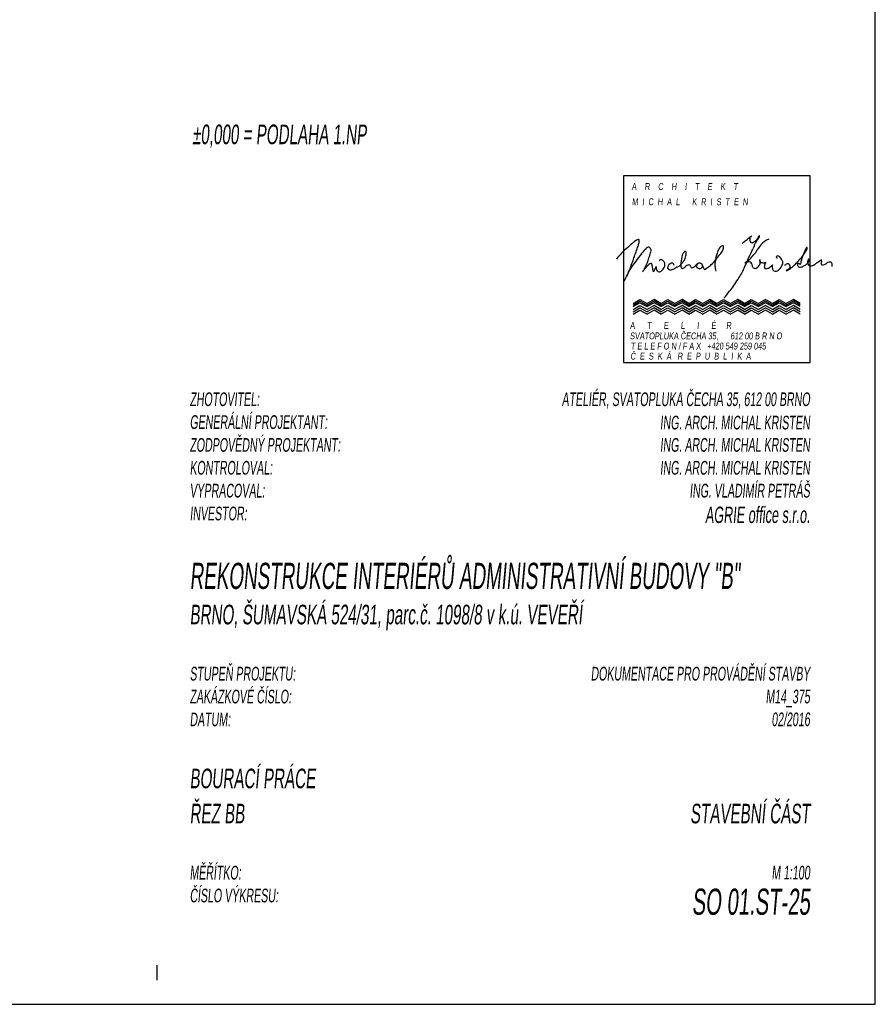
# Model space of a CAD drawing. Header units: millimetres. Extents: x 22267 to 193155, y 329430 to 541733.
# Tile 9 of 89: x 63111 to 76215, y 329430 to 344509. Entities that reach past the tile are written whole.
import ezdxf
from ezdxf.enums import TextEntityAlignment as Align

# ---------------------------------------------------------------- set-up
doc = ezdxf.new("R2010")
doc.units = ezdxf.units.MM
doc.layers.add('LEGENDA', color=7, linetype='Continuous')
doc.layers.add('LEGENDA_RAMEČEK', color=7, linetype='Continuous')
doc.styles.add('CS_SIMPL', font='CS_SIMPL.shx', dxfattribs={"width": 0.58, "oblique": 5})

# ---------------------------------------------------------------- blocks, each defined once
blk = doc.blocks.new('PODPIS MICHAL_BARVA')
at = {"color": 5}
for p, q in [((-34.59, 17.65), (-35.04, 16.63)), ((-35, 16.74), (-35.64, 15.46)), ((-35.04, 16.63), (-35, 16.74))]:
    blk.add_line(p, q, dxfattribs=at)
for centre, radius, start, end in [((-24.18, 10.67), 15.61, 128.3239, 133.4046), ((23.65, -53.42), 95.57, 126.5689, 126.9907), ((-32.72, 22.63), 0.91, 102.6063, 128.5395), ((-32.84, 23.37), 0.165, 14.0308, 118.0644), ((-37.07, 23.92), 4.46, 338.34, 347.4596), ((-33.92, 23.26), 1.24, 345.8196, 6.9738), ((-15, 25.78), 3.57, 303.8153, 308.9811), ((-21.63, 36.37), 16.04, 303.5695, 306.8144), ((-7.68, 18.33), 6.77, 121.9528, 129.8783), ((-9.89, 23.56), 1.65, 168.942, 188.6699), ((-11.06, 23.34), 0.467, 183.2873, 237.0191), ((-11.1, 23.75), 0.426, 112.1276, 163.0503), ((-11.12, 23.28), 0.383, 239.8284, 309.4381), ((-11.26, 24.11), 0.0368, 267.4394, 103.0578), ((-2.3, 18.82), 9.1, 150.3407, 161.4466), ((-11.94, 25.38), 2.62, 293.9718, 307.1628), ((-11.47, 24.96), 2, 303.7352, 329.1312), ((-161.14, 105.29), 171.74, 331.4931, 331.7743), ((-9.46, 23.91), 0.387, 129.9342, 156.2999), ((-10.37, 24.31), 0.727, 328.2682, 350.9737), ((-9.68, 24.19), 0.0319, 8.5882, 148.8024), ((-6.34, 19.98), 3.94, 113.101, 140.8621), ((-4.08, -8.47), 43.43, 137.5637, 139.4368), ((-27.85, 13.41), 11.12, 129.3369, 138.127), ((-82.15, 38.44), 51.82, 339.1682, 341.818), ((-19.25, 9.89), 16.98, 140.1403, 146.8725), ((-22.95, 12.89), 12.23, 133.6316, 139.8127), ((-30.84, 21.4), 0.65, 83.9914, 148.2808), ((-31.51, 20.97), 1.3, 39.8629, 55.3693), ((-37.27, 22.64), 6.95, 339.8405, 347.8898), ((-31.24, 21.46), 0.813, 340.621, 25.6263), ((-20.52, 18.74), 4.3, 148.5998, 155.9085), ((-23.04, 20.22), 1.38, 134.2133, 146.6968), ((-23.91, 21.05), 0.183, 51.2421, 120.8713), ((-25.75, 20.8), 2.03, 341.6053, 4.7189), ((-24.06, 20.99), 0.34, 357.7456, 38.0277), ((-11.65, 18.82), 6.49, 159.1687, 166.8519), ((-14.31, 19.84), 3.64, 147.7224, 159.2795), ((-15.42, 20.33), 2.45, 132.299, 143.5008), ((-20.08, 23.1), 3.76, 318.5401, 334.0586), ((-16.56, 21.67), 0.691, 106.9011, 136.9161), ((-16.75, 22.16), 0.175, 353.4914, 93.5209), ((-18.66, 22.26), 2.12, 337.6522, 348.2345), ((-18.63, 22.05), 2.05, 353.8305, 2.4724), ((-47.27, 38.08), 39.85, 333.0081, 335.7502), ((-15.62, 24.7), 6.37, 320.1153, 330.0334), ((-4.42, 17.98), 6.7, 137.9546, 148.0536), ((-6.09, 24.05), 5.97, 319.3267, 329.1186), ((-10.16, 23.97), 9.52, 337.6278, 342.8179), ((5.26, 18.78), 6.76, 154.9369, 159.4331), ((-8.44, 25.79), 8.89, 327.2409, 331.7571), ((0.91, 20.7), 2.01, 141.1726, 151.8299), ((-0.59, 21.91), 0.0749, 41.3946, 143.3703), ((-1.43, 21.94), 0.895, 336.6308, 1.1564), ((15.13, 0.75), 52.51, 158.4803, 161.2278), ((-24.55, 11.49), 11.78, 139.2868, 147.6963), ((65.72, -24.63), 106.29, 155.6197, 156.1205), ((-77.24, 35.58), 48.96, 340.5059, 341.7476), ((-29.97, 17.66), 1.37, 110.4552, 129.4384), ((-30.41, 18.8), 0.15, 9.2387, 104.5894), ((-28.6, 19.5), 0.189, 102.216, 199.8217), ((-28.83, 18.51), 1.19, 59.5601, 80.52), ((-28.65, 18.78), 0.861, 359.9367, 61.1504), ((-25.54, 17.49), 1.88, 132.0357, 144.2734), ((-26.43, 18.43), 0.578, 88.0315, 128.6844), ((-26.39, 18.71), 0.306, 35.0404, 94.9467), ((-26.44, 18.59), 0.416, 350.753, 43.6214), ((-25.9, 19.68), 1.54, 293.8971, 327.7627), ((-22.32, 18.73), 2.41, 171.1083, 194.677), ((-17.79, 18.56), 6.93, 163.8176, 175.5591), ((-30.61, 24.24), 8.07, 318.1464, 323.1846), ((-25.92, 20.64), 2.15, 325.098, 347.2566), ((-20.78, 17.74), 1.38, 118.2751, 143.7161), ((-21.18, 18.37), 0.594, 120.3136, 163.6363), ((-21.12, 18.41), 0.59, 65.0353, 126.9026), ((-21.15, 18.27), 0.734, 67.6997, 112.3003), ((-21.28, 18.25), 0.812, 42.4441, 59.9798), ((-21.16, 18.4), 0.623, 35.4292, 62.6442), ((-20.69, 21.32), 3.14, 304.6058, 328.7454), ((-14.89, 18.65), 3.31, 175.5397, 185.4572), ((-15.95, 18.86), 2.25, 163.2728, 178.8708), ((98.13, 0.82), 117.72, 170.4744, 170.8641), ((-36.35, 34.95), 23.87, 320.249, 323.0843), ((-2295.49, 981.03), 2477.7, 337.12806, 337.17777), ((-38.14, 52.16), 41.94, 307.6843, 309.3743), ((-11.9, 18.32), 0.883, 100.274, 133.2601), ((-11.46, 16.06), 3.19, 93.0638, 100.8679), ((-11.63, 18.81), 0.439, 35.7237, 89.0794), ((-22.77, 30.81), 15.77, 315.391, 319.7235), ((-11.77, 18.61), 0.672, 5.2121, 42.172), ((-11.5, 19.64), 2.09, 326.0291, 342.073), ((-9.29, 19.46), 0.368, 157.3291, 189.7105), ((-9.32, 19.44), 0.338, 188.3256, 248.3458), ((-9.58, 19.54), 0.0784, 30.5945, 128.3662), ((-10.89, 19.29), 1.4, 348.093, 11.907), ((-8.89, 21.05), 1.99, 253.9093, 276.1262), ((-6.23, 17.95), 2.55, 151.2595, 170.4842), ((-8.72, 19.42), 0.356, 276.8813, 316.2271), ((-6.23, 20.14), 0.237, 102.216, 199.8217), ((-6.2, 20.2), 0.282, 209.3289, 254.7151), ((-6.52, 18.9), 1.49, 59.5601, 80.52), ((-6.18, 19.83), 0.137, 104.6766, 132.9421), ((-8.15, 18.14), 3.14, 20.4964, 40.5906), ((-5.81, 19.04), 0.637, 334.8437, 18.3162), ((-4.24, 18.45), 0.412, 47.4574, 107.4966), ((-7.07, 23.38), 6.26, 311.2389, 319.2841), ((-2.2, 18.71), 0.216, 112.4445, 168.3075), ((-37.96, 51.71), 48.17, 317.7105, 319.0788), ((-2.15, 18.66), 0.277, 72.7524, 118.6634), ((-2.24, 18.61), 0.363, 5.2687, 61.3027), ((2.33, 18.05), 4.25, 159.588, 171.9294), ((-7.61, 22.17), 6.51, 336.0746, 343.7166), ((-2, 20.38), 2.08, 309.7837, 324.0074), ((0.44, 19.15), 0.91, 161.8051, 182.3731), ((0.51, 19.2), 0.979, 185.1548, 213.7424), ((0.57, 19.26), 1.01, 157.3869, 170.0781), ((-0.22, 19.6), 0.143, 83.6382, 162.1474), ((-1.14, 19.74), 1.01, 324.9453, 344.3414), ((-0.32, 19.59), 0.195, 321.3763, 53.427), ((-1.15, 22.08), 3.91, 298.0857, 307.9028), ((-4.99, 28.63), 11.48, 302.9299, 306.2449), ((-0.28, 22.29), 3.58, 305.4433, 311.8498), ((2.15, 19.57), 0.0637, 14.8338, 125.2175), ((2.76, 18.96), 0.631, 166.4823, 193.5177), ((7, 18.33), 4.92, 167.0815, 170.9013), ((1.64, 19.51), 0.578, 352.4428, 7.5572), ((1.5, 21.57), 3.1, 293.9605, 304.5388), ((3.77, 18.23), 0.937, 97.9117, 123.0914), ((3.77, 18.19), 0.979, 78.9464, 97.8729), ((3.9, 18.81), 0.347, 29.7432, 80.0141), ((3.55, 18.7), 0.711, 357.5037, 23.8218), ((459.86, -211.29), 544.86, 155.138, 155.291), ((-39.97, 22.56), 9.5, 326.605, 329.8061), ((-24.81, 12.94), 8.47, 145.0682, 148.7177), ((-33.57, 19.04), 2.2, 325.2067, 342.9672), ((-45.45, 30.97), 19.01, 316.1104, 318.1836), ((-27.7, 15.01), 4.86, 130.2094, 137.4947), ((-34.83, 18.42), 4.59, 0.6362, 5.0251), ((-18.73, 19.8), 11.59, 186.5836, 191.4566), ((-29.94, 17.59), 0.174, 209.8479, 274.0982), ((-27.27, 16.44), 2.83, 143.2444, 159.9231), ((-30.42, 18.58), 0.989, 333.0623, 345.6498), ((-28.08, 18.25), 1.38, 176.2672, 200.1351), ((-28.77, 17.88), 0.616, 190.1519, 230.7005), ((-28.87, 17.95), 0.616, 241.9659, 282.9935), ((-28.93, 18.12), 0.802, 284.3995, 317.6243), ((-30.47, 19.54), 2.89, 317.3779, 336.8859), ((-28.27, 18.62), 0.509, 334.8437, 18.3162), ((-26.83, 18.17), 0.44, 156.6477, 218.064), ((-25.85, 17.54), 1.6, 139.4086, 150.1306), ((-26.77, 18.31), 0.587, 225.383, 263.4338), ((-26.67, 18.51), 0.795, 258.2009, 292.6111), ((-29, 24.97), 7.66, 290.0778, 292.845), ((-26.91, 19.81), 2.09, 295.1452, 305.6532), ((-24.35, 15.38), 3.03, 107.7865, 116.1436), ((-24.39, 18.33), 0.338, 220.5262, 313.9064), ((-26.01, 21.04), 3.48, 302.1019, 310.4574), ((-21.46, 15), 4.09, 117.8197, 124.0838), ((-23.2, 18.39), 0.287, 51.2553, 125.6214), ((-23.38, 18.15), 0.589, 13.8851, 52.0267), ((-22.49, 18.43), 0.356, 203.9813, 247.3645), ((-22.9, 19.42), 1.35, 281.9219, 298.9569), ((-22.7, 19.14), 1, 296.6665, 324.1218), ((-21.32, 18.46), 0.434, 169.3029, 220.9589), ((-21.13, 18.72), 0.753, 226.2346, 269.3579), ((-21.09, 18.54), 0.578, 265.0485, 331.2121), ((-21.02, 18.49), 0.459, 8.2026, 41.5905), ((-21.26, 18.28), 0.77, 10.3409, 37.9101), ((-21.12, 18.43), 0.565, 343.1519, 13.0527), ((-19.37, 18.56), 1.14, 186.7617, 205.2992), ((-18.9, 18.93), 1.73, 209.8043, 219.4058), ((-20.11, 17.95), 0.174, 224.5292, 311.5227), ((-18.24, 15.86), 2.64, 121.6642, 131.8479), ((-23.7, 23.51), 6.77, 307.0058, 315.094), ((-50.86, 8.5), 34.12, 15.2634, 16.7503), ((-27.88, 25.22), 16.9, 326.6046, 334.7842), ((-10.13, 18.73), 0.978, 183.0987, 218.2145), ((-10.43, 18.6), 0.671, 225.9893, 262.2191), ((-10.56, 18.53), 0.592, 273.4701, 317.8295), ((-11.68, 20.08), 2.49, 308.7935, 320.0447), ((-8.25, 18.28), 0.505, 170.4842, 215.2776), ((-8.37, 18.38), 0.486, 233.5573, 294.1019), ((-9.14, 20.22), 2.48, 292.9459, 303.5475), ((-8.83, 19.85), 2, 301.9624, 324.3819), ((-5.54, 18.33), 1.69, 167.9437, 192.0563), ((-6.44, 18.12), 0.771, 190.1519, 230.7005), ((-6.57, 18.2), 0.77, 241.9659, 282.9935), ((-6.64, 18.42), 1, 284.3995, 317.6243), ((-8.56, 20.19), 3.61, 317.3779, 336.8859), ((-4.17, 17.99), 0.875, 127.9066, 147.0454), ((-4.39, 18.45), 0.392, 86.6558, 144.0155), ((-4.46, 17.6), 0.0778, 158.2468, 250.3271), ((-4.34, 17.52), 0.22, 101.2996, 150.4624), ((-4.93, 18.66), 1.22, 291.2361, 329.2309), ((-4.61, 19.32), 1.61, 277.8759, 312.2558), ((-4.25, 18.4), 0.454, 2.0903, 49.8157), ((-4.16, 18.29), 0.377, 316.8152, 19.5309), ((-10.05, 25.77), 10.04, 310.4881, 315.0059), ((-2, 18.7), 0.411, 172.5124, 210.5674), ((-1.98, 18.68), 0.421, 207.7238, 241.8529), ((-1.9, 18.61), 0.412, 226.8578, 284.4565), ((-2.09, 19.77), 1.58, 280.501, 303.5069), ((-3.19, 22.33), 4.35, 297.0122, 305.4003), ((0.09, 19.01), 0.532, 222.7556, 271.332), ((0.15, 19.54), 1.06, 267.0114, 300.39), ((2.34, 18.84), 0.197, 188.5931, 254.701), ((2.42, 19.24), 0.605, 257.3334, 303.7177), ((2.68, 18.54), 1.59, 353.2699, 4.3929), ((-10.03, 2.91), 28.52, 151.6163, 153.8948), ((-65.61, 50.42), 62.27, 324.9842, 326.3483), ((-29.41, 23.86), 17.36, 318.0656, 323.869), ((-22.03, 19.26), 8.71, 319.677, 328.3923)]:
    blk.add_arc(centre, radius, start, end, dxfattribs=at)
blk = doc.blocks.new('LOGO')
at = {"layer": 'LEGENDA_RAMEČEK', "color": 91, "linetype": 'Continuous', "ltscale": 13.988571}
for p, q in [((0, 28.57), (-28.56, 28.57)), ((-28.56, 28.57), (-28.56, 0)), ((0, 0), (0, 28.57)), ((-28.56, 0), (0, 0))]:
    blk.add_line(p, q, dxfattribs=at)
at = {"layer": 'LEGENDA_RAMEČEK', "color": 221, "linetype": 'Continuous', "ltscale": 10.68944}
for p, q in [((-27.09, 9.01), (-26.05, 9.61)), ((-27.09, 8.77), (-26.05, 9.37)), ((-27.09, 8.53), (-26.05, 9.13)), ((-26.05, 9.61), (-24.96, 9.01)), ((-26.05, 9.37), (-24.96, 8.77)), ((-26.05, 9.13), (-24.96, 8.53)), ((-23.87, 9.61), (-24.96, 9.01)), ((-23.87, 9.37), (-24.96, 8.77)), ((-23.87, 9.13), (-24.96, 8.53)), ((-22.83, 9.01), (-23.87, 9.61)), ((-22.83, 8.77), (-23.87, 9.37)), ((-22.83, 8.53), (-23.87, 9.13)), ((-22.83, 9.01), (-21.79, 9.61)), ((-22.83, 8.77), (-21.79, 9.37)), ((-22.83, 8.53), (-21.79, 9.13)), ((-21.79, 9.61), (-20.69, 9.01)), ((-21.79, 9.37), (-20.69, 8.77)), ((-21.79, 9.13), (-20.69, 8.53)), ((-19.6, 9.61), (-20.69, 9.01)), ((-19.6, 9.37), (-20.69, 8.77)), ((-19.6, 9.13), (-20.69, 8.53)), ((-18.56, 9.01), (-19.6, 9.61)), ((-18.56, 8.77), (-19.6, 9.37)), ((-18.56, 8.53), (-19.6, 9.13)), ((-18.56, 9.01), (-17.52, 9.61)), ((-18.56, 8.77), (-17.52, 9.37)), ((-18.56, 8.53), (-17.52, 9.13)), ((-17.52, 9.61), (-16.43, 9.01)), ((-17.52, 9.37), (-16.43, 8.77)), ((-17.52, 9.13), (-16.43, 8.53)), ((-15.34, 9.61), (-16.43, 9.01)), ((-15.34, 9.37), (-16.43, 8.77)), ((-15.34, 9.13), (-16.43, 8.53)), ((-14.3, 9.01), (-15.34, 9.61)), ((-14.3, 8.77), (-15.34, 9.37)), ((-14.3, 8.53), (-15.34, 9.13)), ((-14.3, 9.01), (-13.26, 9.61)), ((-14.3, 8.77), (-13.26, 9.37)), ((-14.3, 8.53), (-13.26, 9.13)), ((-13.26, 9.61), (-12.16, 9.01)), ((-13.26, 9.37), (-12.16, 8.77)), ((-13.26, 9.13), (-12.16, 8.53)), ((-11.07, 9.61), (-12.16, 9.01)), ((-11.07, 9.37), (-12.16, 8.77)), ((-11.07, 9.13), (-12.16, 8.53)), ((-10.03, 9.01), (-11.07, 9.61)), ((-10.03, 8.77), (-11.07, 9.37)), ((-10.03, 8.53), (-11.07, 9.13)), ((-10.03, 9.01), (-8.99, 9.61)), ((-10.03, 8.77), (-8.99, 9.37)), ((-10.03, 8.53), (-8.99, 9.13)), ((-8.99, 9.61), (-7.9, 9.01)), ((-8.99, 9.37), (-7.9, 8.77)), ((-8.99, 9.13), (-7.9, 8.53)), ((-6.81, 9.61), (-7.9, 9.01)), ((-6.81, 9.37), (-7.9, 8.77)), ((-6.81, 9.13), (-7.9, 8.53)), ((-5.77, 9.01), (-6.81, 9.61)), ((-5.77, 8.77), (-6.81, 9.37)), ((-5.77, 8.53), (-6.81, 9.13)), ((-5.77, 9.01), (-4.73, 9.61)), ((-5.77, 8.77), (-4.73, 9.37)), ((-5.77, 8.53), (-4.73, 9.13)), ((-4.73, 9.61), (-3.63, 9.01)), ((-4.73, 9.37), (-3.63, 8.77)), ((-4.73, 9.13), (-3.63, 8.53)), ((-2.54, 9.61), (-3.63, 9.01)), ((-2.54, 9.37), (-3.63, 8.77)), ((-2.54, 9.13), (-3.63, 8.53)), ((-1.5, 9.01), (-2.54, 9.61)), ((-1.5, 8.77), (-2.54, 9.37)), ((-1.5, 8.53), (-2.54, 9.13)), ((-27.09, 8.07), (-26.05, 8.68)), ((-27.09, 7.74), (-26.05, 8.34)), ((-27.09, 7.4), (-26.05, 8)), ((-26.05, 8.68), (-24.96, 8.07)), ((-26.05, 8.34), (-24.96, 7.74)), ((-26.05, 8), (-24.96, 7.4)), ((-23.87, 8.68), (-24.96, 8.07)), ((-23.87, 8.34), (-24.96, 7.74)), ((-23.87, 8), (-24.96, 7.4)), ((-22.83, 8.07), (-23.87, 8.68)), ((-22.83, 7.74), (-23.87, 8.34)), ((-22.83, 7.4), (-23.87, 8)), ((-22.83, 8.07), (-21.79, 8.68)), ((-22.83, 7.74), (-21.79, 8.34)), ((-22.83, 7.4), (-21.79, 8)), ((-21.79, 8.68), (-20.69, 8.07)), ((-21.79, 8.34), (-20.69, 7.74)), ((-21.79, 8), (-20.69, 7.4)), ((-19.6, 8.68), (-20.69, 8.07)), ((-19.6, 8.34), (-20.69, 7.74)), ((-19.6, 8), (-20.69, 7.4)), ((-18.56, 8.07), (-19.6, 8.68)), ((-18.56, 7.74), (-19.6, 8.34)), ((-18.56, 7.4), (-19.6, 8)), ((-18.56, 8.07), (-17.52, 8.68)), ((-18.56, 7.74), (-17.52, 8.34)), ((-18.56, 7.4), (-17.52, 8)), ((-17.52, 8.68), (-16.43, 8.07)), ((-17.52, 8.34), (-16.43, 7.74)), ((-17.52, 8), (-16.43, 7.4)), ((-15.34, 8.68), (-16.43, 8.07)), ((-15.34, 8.34), (-16.43, 7.74)), ((-15.34, 8), (-16.43, 7.4)), ((-14.3, 8.07), (-15.34, 8.68)), ((-14.3, 7.74), (-15.34, 8.34)), ((-14.3, 7.4), (-15.34, 8)), ((-14.3, 8.07), (-13.26, 8.68)), ((-14.3, 7.74), (-13.26, 8.34)), ((-14.3, 7.4), (-13.26, 8)), ((-13.26, 8.68), (-12.16, 8.07)), ((-13.26, 8.34), (-12.16, 7.74)), ((-13.26, 8), (-12.16, 7.4)), ((-11.07, 8.68), (-12.16, 8.07)), ((-11.07, 8.34), (-12.16, 7.74)), ((-11.07, 8), (-12.16, 7.4)), ((-10.03, 8.07), (-11.07, 8.68)), ((-10.03, 7.74), (-11.07, 8.34)), ((-10.03, 7.4), (-11.07, 8)), ((-10.03, 8.07), (-8.99, 8.68)), ((-10.03, 7.74), (-8.99, 8.34)), ((-10.03, 7.4), (-8.99, 8)), ((-8.99, 8.68), (-7.9, 8.07)), ((-8.99, 8.34), (-7.9, 7.74)), ((-8.99, 8), (-7.9, 7.4)), ((-6.81, 8.68), (-7.9, 8.07)), ((-6.81, 8.34), (-7.9, 7.74)), ((-6.81, 8), (-7.9, 7.4)), ((-5.77, 8.07), (-6.81, 8.68)), ((-5.77, 7.74), (-6.81, 8.34)), ((-5.77, 7.4), (-6.81, 8)), ((-5.77, 8.07), (-4.73, 8.68)), ((-5.77, 7.74), (-4.73, 8.34)), ((-5.77, 7.4), (-4.73, 8)), ((-4.73, 8.68), (-3.63, 8.07)), ((-4.73, 8.34), (-3.63, 7.74)), ((-4.73, 8), (-3.63, 7.4)), ((-2.54, 8.68), (-3.63, 8.07)), ((-2.54, 8.34), (-3.63, 7.74)), ((-2.54, 8), (-3.63, 7.4)), ((-1.5, 8.07), (-2.54, 8.68)), ((-1.5, 7.74), (-2.54, 8.34)), ((-1.5, 7.4), (-2.54, 8))]:
    blk.add_line(p, q, dxfattribs=at)
at = {"layer": 'LEGENDA_RAMEČEK', "xscale": 0.7999999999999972, "yscale": 0.7999999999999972, "zscale": 0.7999999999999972}
blk.add_blockref('PODPIS MICHAL_BARVA', (0, 0), dxfattribs=at)
at = {"layer": 'LEGENDA_RAMEČEK', "color": 221, "linetype": 'Continuous', "ltscale": 4.589426, "style": 'CS_SIMPL', "oblique": 5, "width": 0.666667}
for s, p in [('A    R    C    H    I    T    E    K    T', (-27.32, 26.4, 59.8)), ('M  I  C  H  A  L      K  R  I  S  T  E  N', (-27.27, 24.06, 59.8)), ('A      T      E      L      I      É     R', (-27.57, 5.12, 59.8)), ('SVATOPLUKA ČECHA 35,      612 00 B R N O', (-27.59, 3.52, 59.8)), ('T E L E F O N / F A X   +420 549 259 045', (-27.47, 1.96, 59.8)), ('Č  E  S  K  Á   R  E  P  U  B  L  I  K  A', (-27.51, 0.42, 59.8))]:
    blk.add_text(s, height=1.0491, dxfattribs=at).set_placement(p)
blk = doc.blocks.new('POPISKA 3b')
blk.add_line((-110, 0), (-110, 2.27))
blk.add_blockref('LOGO', (-10, 94.6))
at = {"layer": 'LEGENDA', "color": 91, "style": 'CS_SIMPL', "oblique": 5, "width": 0.58}
for s, p in [('ZHOTOVITEL:', (-105, 87.9)), ('GENERÁLNÍ PROJEKTANT:', (-105, 84.4)), ('ZODPOVĚDNÝ PROJEKTANT:', (-105, 80.9)), ('KONTROLOVAL:', (-105, 77.4)), ('VYPRACOVAL:', (-105, 73.9)), ('INVESTOR:', (-105, 70.4)), ('STUPEŇ PROJEKTU:', (-105, 45.87)), ('ZAKÁZKOVÉ ČÍSLO:', (-105, 42.37)), ('DATUM:', (-105, 38.87)), ('MĚŘÍTKO:', (-105, 15.4)), ('ČÍSLO VÝKRESU:', (-105, 11.9))]:
    blk.add_text(s, height=2.1, dxfattribs=at).set_placement(p)
at = {"layer": 'LEGENDA', "color": 161, "style": 'CS_SIMPL', "oblique": 5, "width": 0.58}
for tag, p in [('%%P0,000 = 248,570m, VÝŠKOVÝ SYSTÉM B.p.V.', (-104.61, 128.01)), ('BRNO, ULICE VEVEŘÍ, parc.č. 2829, 2830 a 2831 v k.ú. ŽABOVŘESKY', (-105, 54.48)), ('SO 02  ADMINISTRATIVNÍ OBJEKT', (-105, 29.38)), ('PŮDORYS 1.NP', (-105, 24))]:
    blk.add_attdef(tag, p, '', height=3, dxfattribs=at)
at = {"layer": 'LEGENDA', "color": 91, "style": 'CS_SIMPL', "oblique": 5, "width": 0.58}
for tag, p in [('ATELIÉR, SVATOPLUKA ČECHA 35, 612 00 BRNO', (-10, 87.9)), ('ING. ARCH. MICHAL KRISTEN', (-10, 84.32)), ('ING. ARCH. MICHAL KRISTEN', (-10, 80.9)), ('ING. ARCH. MICHAL KRISTEN', (-10, 77.4)), ('ING. ONDŘEJ HUB, ING. ARCH. GABRIELA BOHÁČKOVÁ, KAREL FRITSCHER', (-10, 73.9)), ('PROJEKT PRO STAVEBNÍ POVOLENÍ', (-10, 45.87)), ('M02_147', (-10, 42.37)), ('10/2003', (-10, 38.87)), ('M 1:100', (-10, 15.4))]:
    blk.add_attdef(tag, text='', height=2.1, dxfattribs=at).set_placement(p, align=Align.RIGHT)
at = {"layer": 'LEGENDA', "color": 161, "style": 'CS_SIMPL', "oblique": 5, "width": 0.58}
for tag, height, p in [('JRA, s.r.o.', 2.5, (-10, 70)), ('STAVEBNÍ ČÁST', 3, (-10, 24))]:
    blk.add_attdef(tag, text='', height=height, dxfattribs=at).set_placement(p, align=Align.RIGHT)
at = {"layer": 'LEGENDA', "color": 41, "style": 'CS_SIMPL', "oblique": 5, "width": 0.58}
blk.add_attdef('ADMINISTRATIVNI CENTRUM PALLADIUM', (-105, 59.9), '', height=4, dxfattribs=at)
blk.add_attdef('SO 02.ST-01', text='', height=4, dxfattribs=at).set_placement((-10, 10), align=Align.RIGHT)

msp = doc.modelspace()

# ---------------------------------------------------------------- linework, layer by layer
at = {"layer": 'LEGENDA'}
msp.add_lwpolyline([(24214.7, 329430.5), (76214.7, 329430.5), (76214.7, 418530.5), (24214.7, 418530.5)], close=True, dxfattribs=at)

# ---------------------------------------------------------------- block references
ref = msp.add_blockref('POPISKA 3b', (76214.7, 329801.6), dxfattribs=dict(at, xscale=100, yscale=100, zscale=100))
ref.add_attrib('ADMINISTRATIVNI CENTRUM PALLADIUM', 'REKONSTRUKCE INTERIÉRŮ ADMINISTRATIVNÍ BUDOVY "B"', (65714.7, 335791.4), dxfattribs={"color": 41, "height": 400, "style": 'CS_SIMPL', "oblique": 5, "width": 0.54})
ref.add_attrib('BRNO, ULICE VEVEŘÍ, parc.č. 2829, 2830 a 2831 v k.ú. ŽABOVŘESKY', 'BRNO, ŠUMAVSKÁ 524/31, parc.č. 1098/8 v k.ú. VEVEŘÍ', (65714.7, 335249.4), dxfattribs={"color": 161, "height": 300, "style": 'CS_SIMPL', "oblique": 5, "width": 0.58})
ref.add_attrib('ING. ONDŘEJ HUB, ING. ARCH. GABRIELA BOHÁČKOVÁ, KAREL FRITSCHER', 'ING. VLADIMÍR PETRÁŠ', dxfattribs={"color": 91, "height": 210, "style": 'CS_SIMPL', "oblique": 5, "width": 0.58}).set_placement((75214.7, 337191.4), align=Align.RIGHT)
ref.add_attrib('JRA, s.r.o.', 'AGRIE office s.r.o.', dxfattribs={"color": 161, "height": 250, "style": 'CS_SIMPL', "oblique": 5, "width": 0.58}).set_placement((75214.7, 336801.4), align=Align.RIGHT)
ref.add_attrib('ING. ARCH. MICHAL KRISTEN', 'ING. ARCH. MICHAL KRISTEN', dxfattribs={"color": 91, "height": 210, "style": 'CS_SIMPL', "oblique": 5, "width": 0.58}).set_placement((75214.7, 337891.4), align=Align.RIGHT)
ref.add_attrib('ING. ARCH. MICHAL KRISTEN', 'ING. ARCH. MICHAL KRISTEN', dxfattribs={"color": 91, "height": 210, "style": 'CS_SIMPL', "oblique": 5, "width": 0.58}).set_placement((75214.7, 337541.4), align=Align.RIGHT)
ref.add_attrib('ATELIÉR, SVATOPLUKA ČECHA 35, 612 00 BRNO', 'ATELIÉR, SVATOPLUKA ČECHA 35, 612 00 BRNO', dxfattribs={"color": 91, "height": 210, "style": 'CS_SIMPL', "oblique": 5, "width": 0.58}).set_placement((75214.7, 338591.4), align=Align.RIGHT)
ref.add_attrib('PŮDORYS 1.NP', 'ŘEZ BB', (65714.7, 332201.8), dxfattribs={"color": 161, "height": 300, "style": 'CS_SIMPL', "oblique": 5, "width": 0.58})
ref.add_attrib('SO 02.ST-01', 'SO 01.ST-25', dxfattribs={"color": 41, "height": 400, "style": 'CS_SIMPL', "oblique": 5, "width": 0.58}).set_placement((75214.7, 330801.6), align=Align.RIGHT)
ref.add_attrib('M02_147', 'M14_375', dxfattribs={"color": 91, "height": 210, "style": 'CS_SIMPL', "oblique": 5, "width": 0.58}).set_placement((75214.7, 334038.9), align=Align.RIGHT)
ref.add_attrib('10/2003', '02/2016', dxfattribs={"color": 91, "height": 210, "style": 'CS_SIMPL', "oblique": 5, "width": 0.58}).set_placement((75214.7, 333688.9), align=Align.RIGHT)
ref.add_attrib('PROJEKT PRO STAVEBNÍ POVOLENÍ', 'DOKUMENTACE PRO PROVÁDĚNÍ STAVBY', dxfattribs={"color": 91, "height": 210, "style": 'CS_SIMPL', "oblique": 5, "width": 0.58}).set_placement((75214.7, 334388.9), align=Align.RIGHT)
ref.add_attrib('STAVEBNÍ ČÁST', 'STAVEBNÍ ČÁST', dxfattribs={"color": 161, "height": 300, "style": 'CS_SIMPL', "oblique": 5, "width": 0.58}).set_placement((75214.7, 332201.8), align=Align.RIGHT)
ref.add_attrib('ING. ARCH. MICHAL KRISTEN', 'ING. ARCH. MICHAL KRISTEN', dxfattribs={"color": 91, "height": 210, "style": 'CS_SIMPL', "oblique": 5, "width": 0.58}).set_placement((75214.7, 338233.5), align=Align.RIGHT)
ref.add_attrib('%%P0,000 = 248,570m, VÝŠKOVÝ SYSTÉM B.p.V.', '%%P0,000 = PODLAHA 1.NP', (65754.1, 342602.4), dxfattribs={"color": 161, "height": 300, "style": 'CS_SIMPL', "oblique": 5, "width": 0.58})
ref.add_attrib('SO 02  ADMINISTRATIVNÍ OBJEKT', 'BOURACÍ PRÁCE', (65714.7, 332739.3), dxfattribs={"color": 161, "height": 300, "style": 'CS_SIMPL', "oblique": 5, "width": 0.58})
ref.add_attrib('M 1:100', 'M 1:100', dxfattribs={"color": 91, "height": 210, "style": 'CS_SIMPL', "oblique": 5, "width": 0.58}).set_placement((75214.7, 331341.9), align=Align.RIGHT)

doc.saveas('drawing.dxf')
